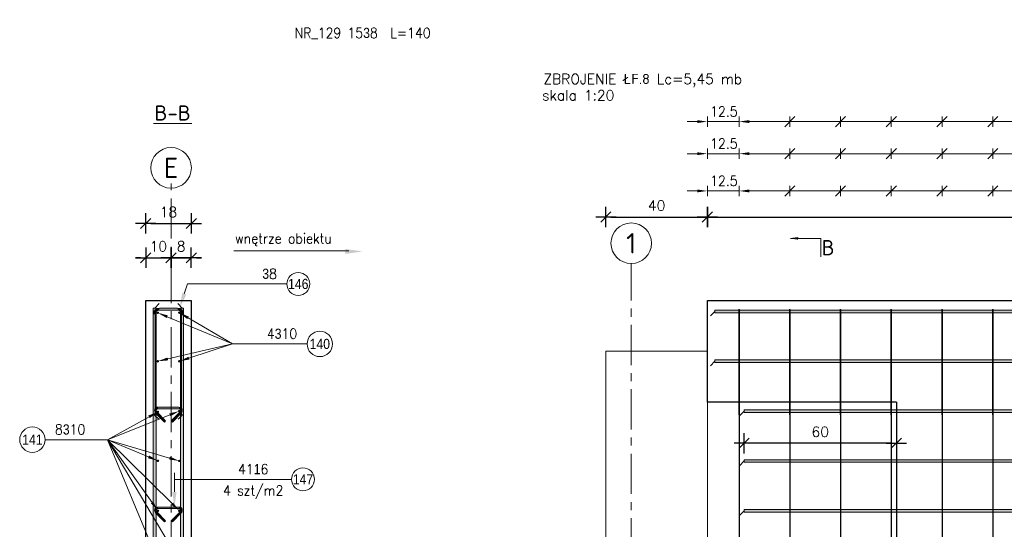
# Model space of a CAD drawing. Extents: x 253237 to 278058, y -131782 to -118389.
# Tile 9 of 23: x 263280 to 267161, y -127670 to -125662. Entities that reach past the tile are written whole.
import ezdxf
from ezdxf.enums import TextEntityAlignment as Align

# ---------------------------------------------------------------- set-up
doc = ezdxf.new("R2010")
doc.units = 0
doc.header["$LTSCALE"] = 5
doc.header["$MEASUREMENT"] = 0
doc.linetypes.add('CENTER', pattern=[50.8, 31.75, -6.35, 6.35, -6.35])
for name, color, linetype, lineweight in [('AutoCAD_Structural_Detailing_deskowanie', 2, 'Continuous', 30), ('AutoCAD_Structural_Detailing_kształt pręta', 7, 'Continuous', 13), ('AutoCAD_Structural_Detailing_opis kształtu pręta', 7, 'Continuous', 13), ('AutoCAD_Structural_Detailing_opis rozkładu', 7, 'Continuous', 13), ('AutoCAD_Structural_Detailing_pręt wyrzucony', 7, 'Continuous', 13), ('AutoCAD_Structural_Detailing_pręty punktowe', 7, 'Continuous', 40), ('AutoCAD_Structural_Detailing_rozkład pręta', 7, 'Continuous', 40), ('AutoCAD_Structural_Detailing_symbole graficzne', 7, 'Continuous', 13), ('PS_DIM', 4, 'Continuous', 13), ('PS_SOLID', 7, 'Continuous', 20)]:
    doc.layers.add(name, color=color, linetype=linetype, lineweight=lineweight)
doc.styles.add('marta_B', font='isocpeur.ttf')
doc.styles.add('r-gil', font='GIL_____.TTF', dxfattribs={"width": 0.9})
doc.styles.add('r-simplex', font='simplex.shx', dxfattribs={"width": 0.9})
doc.styles.add('simplex', font='simplex.shx', dxfattribs={"width": 0.9})
doc.styles.add('styl2M', font='simplex.shx')
doc.styles.add('style1', font='simplex.shx')
doc.dimstyles.new('RBCT DIM 20_M', dxfattribs={"dimtxt": 40, "dimasz": 20, "dimexe": 20, "dimexo": 150, "dimgap": 25, "dimtad": 1, "dimdec": 1, "dimlfac": 0.1, "dimzin": 9, "dimdsep": 46, "dimtxsty": 'styl2M', "dimblk": 'dimznak', "dimcen": 40, "dimse1": 1, "dimse2": 1, "dimclrd": 8, "dimclre": 8, "dimclrt": 4, "dimadec": 0, "dimazin": 0, "dimtfac": 1, "dimtdec": 1, "dimtix": 1, "dimtmove": 2, "dimatfit": 3, "dimldrblk": 'dimznak', "dimfxl": 5, "dimfxlon": 1, "dimarcsym": 0})

# ---------------------------------------------------------------- blocks, each defined once
blk = doc.blocks.new('dimznak')
at = {"color": 0}
for points in [[(0, 2), (0, -2)], [(-2, 0), (2, 0)]]:
    blk.add_lwpolyline(points, dxfattribs=at)
at = {"color": 3}
blk.add_lwpolyline([(1, 1), (-1, -1)], dxfattribs=at)
blk = doc.blocks.new('*D76')
at = {"color": 8, "lineweight": -2, "transparency": 16777216}
for p, q in [((263757, -126599.6), (263737, -126599.6)), ((263777, -126599.6), (263877, -126599.6)), ((263897, -126599.6), (263917, -126599.6))]:
    blk.add_line(p, q, dxfattribs=at)
at = {"layer": 'Defpoints', "color": 0, "transparency": 16777216}
for p in [(263877, -126599.6), (263777, -126768), (263877, -127657.5, -925)]:
    blk.add_point(p, dxfattribs=at)
at = {"color": 8, "lineweight": -2, "transparency": 16777216, "xscale": 20, "yscale": 20, "zscale": 20}
blk.add_blockref('dimznak', (263777, -126599.6), dxfattribs=at)
at = {"color": 8, "lineweight": -2, "transparency": 16777216, "xscale": 20, "yscale": 20, "zscale": 20, "rotation": 180}
blk.add_blockref('dimznak', (263877, -126599.6), dxfattribs=at)
at = {"color": 4, "transparency": 16777216, "insert": (263827, -126554.6), "char_height": 40, "attachment_point": 5, "style": 'styl2M'}
blk.add_mtext('10', dxfattribs=at)
blk = doc.blocks.new('*D77')
at = {"color": 8, "lineweight": -2, "transparency": 16777216}
for p, q in [((263857, -126599.6), (263837, -126599.6)), ((263877, -126599.6), (263956.7, -126599.6)), ((263976.7, -126599.6), (263996.7, -126599.6))]:
    blk.add_line(p, q, dxfattribs=at)
at = {"layer": 'Defpoints', "color": 0, "transparency": 16777216}
for p in [(263956.7, -126599.6), (263956.7, -126768), (263877, -127657.5, -925)]:
    blk.add_point(p, dxfattribs=at)
at = {"color": 8, "lineweight": -2, "transparency": 16777216, "xscale": 20, "yscale": 20, "zscale": 20}
blk.add_blockref('dimznak', (263877, -126599.6), dxfattribs=at)
at = {"color": 8, "lineweight": -2, "transparency": 16777216, "xscale": 20, "yscale": 20, "zscale": 20, "rotation": 180}
blk.add_blockref('dimznak', (263956.7, -126599.6), dxfattribs=at)
at = {"color": 4, "transparency": 16777216, "insert": (263916.8, -126554.6), "char_height": 40, "attachment_point": 5, "style": 'styl2M'}
blk.add_mtext('8', dxfattribs=at)
blk = doc.blocks.new('*D78')
at = {"color": 8, "lineweight": -2, "transparency": 16777216}
blk.add_line((263797, -126464.5), (263936.7, -126464.5), dxfattribs=at)
at = {"layer": 'Defpoints', "color": 0, "transparency": 16777216}
for p in [(263956.7, -126464.5), (263777, -126768), (263956.7, -126768)]:
    blk.add_point(p, dxfattribs=at)
at = {"color": 8, "lineweight": -2, "transparency": 16777216, "xscale": 20, "yscale": 20, "zscale": 20, "rotation": 180}
blk.add_blockref('dimznak', (263777, -126464.5), dxfattribs=at)
at = {"color": 8, "lineweight": -2, "transparency": 16777216, "xscale": 20, "yscale": 20, "zscale": 20}
blk.add_blockref('dimznak', (263956.7, -126464.5), dxfattribs=at)
at = {"color": 4, "transparency": 16777216, "insert": (263866.8, -126419.5), "char_height": 40, "attachment_point": 5, "style": 'styl2M'}
blk.add_mtext('18', dxfattribs=at)
blk = doc.blocks.new('*D84')
at = {"color": 8, "lineweight": -2, "transparency": 16777216}
blk.add_line((266715.7, -127330.3), (266155.7, -127330.3), dxfattribs=at)
at = {"layer": 'Defpoints', "color": 0, "transparency": 16777216}
for p in [(266135.7, -127198.8), (266735.7, -127168.8), (266135.7, -127330.3)]:
    blk.add_point(p, dxfattribs=at)
at = {"color": 8, "lineweight": -2, "transparency": 16777216, "xscale": 20, "yscale": 20, "zscale": 20, "rotation": 180}
blk.add_blockref('dimznak', (266135.7, -127330.3), dxfattribs=at)
at = {"color": 8, "lineweight": -2, "transparency": 16777216, "xscale": 20, "yscale": 20, "zscale": 20}
blk.add_blockref('dimznak', (266735.7, -127330.3), dxfattribs=at)
at = {"color": 4, "transparency": 16777216, "insert": (266435.7, -127285.3), "char_height": 40, "attachment_point": 5, "style": 'styl2M'}
blk.add_mtext('60', dxfattribs=at)
blk = doc.blocks.new('*D85')
at = {"color": 8, "lineweight": -2, "transparency": 16777216}
blk.add_line((265610.7, -126439.1), (265970.7, -126439.1), dxfattribs=at)
at = {"layer": 'Defpoints', "color": 0, "transparency": 16777216}
for p in [(265990.7, -126439.1), (265590.7, -126968), (265990.7, -126968)]:
    blk.add_point(p, dxfattribs=at)
at = {"color": 8, "lineweight": -2, "transparency": 16777216, "xscale": 20, "yscale": 20, "zscale": 20, "rotation": 180}
blk.add_blockref('dimznak', (265590.7, -126439.1), dxfattribs=at)
at = {"color": 8, "lineweight": -2, "transparency": 16777216, "xscale": 20, "yscale": 20, "zscale": 20}
blk.add_blockref('dimznak', (265990.7, -126439.1), dxfattribs=at)
at = {"color": 4, "transparency": 16777216, "insert": (265790.7, -126394.1), "char_height": 40, "attachment_point": 5, "style": 'styl2M'}
blk.add_mtext('40', dxfattribs=at)
blk = doc.blocks.new('*D86')
at = {"color": 8, "lineweight": -2, "transparency": 16777216}
blk.add_line((266010.7, -126439.1), (271420.7, -126439.1), dxfattribs=at)
at = {"layer": 'Defpoints', "color": 0, "transparency": 16777216}
for p in [(271440.7, -126439.1), (271440.7, -126768), (265990.7, -126968)]:
    blk.add_point(p, dxfattribs=at)
at = {"color": 8, "lineweight": -2, "transparency": 16777216, "xscale": 20, "yscale": 20, "zscale": 20, "rotation": 180}
blk.add_blockref('dimznak', (265990.7, -126439.1), dxfattribs=at)
at = {"color": 8, "lineweight": -2, "transparency": 16777216, "xscale": 20, "yscale": 20, "zscale": 20}
blk.add_blockref('dimznak', (271440.7, -126439.1), dxfattribs=at)
at = {"color": 4, "transparency": 16777216, "insert": (268715.7, -126394.1), "char_height": 40, "attachment_point": 5, "style": 'styl2M'}
blk.add_mtext('545', dxfattribs=at)

msp = doc.modelspace()

# ---------------------------------------------------------------- hatches: boundary and pattern name
at = {"layer": 'AutoCAD_Structural_Detailing_kształt pręta'}
h = msp.add_hatch(color=161, dxfattribs=at)
edge = h.paths.add_edge_path(flags=0)
edge.add_line((263830.97, -126798), (263830.97, -126806))
edge.add_arc((263830.97, -126822), 16, 90, 180)
edge.add_line((263814.97, -126822), (263806.97, -126822))
edge.add_arc((263830.97, -126822), 24, 450, 540, ccw=False)
for points in [[(263818.97, -128282), (263806.97, -128282), (263806.97, -126798), (263818.97, -126798)], [(263830.97, -126806), (263830.97, -126798), (263902.67, -126798), (263902.67, -126806)], [(263926.67, -128282), (263914.67, -128282), (263914.67, -126798), (263926.67, -126798)], [(266020.71, -126816), (266020.71, -126806), (271410.71, -126806), (271410.71, -126816)], [(263814.97, -127218), (263806.97, -127218), (263806.97, -126822), (263814.97, -126822)], [(263918.67, -126822), (263926.67, -126822), (263926.67, -127218), (263918.67, -127218)], [(266020.71, -127012.4), (266020.71, -127002.4), (271410.71, -127002.4), (271410.71, -127012.4)], [(263825.7, -127194.39), (263825.7, -127188.39), (263907.96, -127188.41), (263907.95, -127194.41)], [(266135.71, -127208.8), (266135.71, -127198.8), (271410.71, -127198.8), (271410.71, -127208.8)], [(263855.74, -127242.55), (263851.49, -127246.8), (263816.15, -127211.43), (263820.39, -127207.19)], [(263913.25, -127207.21), (263917.5, -127211.46), (263882.13, -127246.8), (263877.89, -127242.56)], [(266135.71, -127405.2), (266135.71, -127395.2), (271410.71, -127395.2), (271410.71, -127405.2)], [(263825.7, -127587.94), (263825.7, -127581.94), (263907.96, -127581.96), (263907.95, -127587.96)], [(266135.71, -127601.6), (266135.71, -127591.6), (271410.71, -127591.6), (271410.71, -127601.6)], [(263855.74, -127636.11), (263851.49, -127640.35), (263816.15, -127604.98), (263820.39, -127600.74)], [(263913.25, -127600.77), (263917.5, -127605.01), (263882.13, -127640.36), (263877.89, -127636.11)]]:
    msp.add_hatch(color=161, dxfattribs=at).paths.add_polyline_path(points, flags=0)
h = msp.add_hatch(color=161, dxfattribs=at)
edge = h.paths.add_edge_path(flags=0)
edge.add_line((263926.67, -126822), (263918.67, -126822))
edge.add_arc((263902.67, -126822), 16, 0, 90)
edge.add_line((263902.67, -126806), (263902.67, -126798))
edge.add_arc((263902.67, -126822), 24, 360, 450, ccw=False)
h = msp.add_hatch(color=161, dxfattribs=at)
edge = h.paths.add_edge_path(flags=0)
edge.add_line((263825.7, -127188.39), (263825.7, -127194.39))
edge.add_arc((263825.7, -127201.89), 7.5, 89.98506, 224.98506)
edge.add_line((263820.39, -127207.19), (263816.15, -127211.43))
edge.add_arc((263825.7, -127201.89), 13.5, 449.98506, 584.98506, ccw=False)
h = msp.add_hatch(color=161, dxfattribs=at)
edge = h.paths.add_edge_path(flags=0)
edge.add_line((263917.5, -127211.46), (263913.25, -127207.21))
edge.add_arc((263907.95, -127201.91), 7.5, -45.01494, 89.98506)
edge.add_line((263907.95, -127194.41), (263907.96, -127188.41))
edge.add_arc((263907.95, -127201.91), 13.5, 314.98506, 449.98506, ccw=False)
h = msp.add_hatch(color=161, dxfattribs=at)
edge = h.paths.add_edge_path(flags=0)
edge.add_line((263825.7, -127581.94), (263825.7, -127587.94))
edge.add_arc((263825.7, -127595.44), 7.5, 89.98506, 224.98506)
edge.add_line((263820.39, -127600.74), (263816.15, -127604.98))
edge.add_arc((263825.7, -127595.44), 13.5, 449.98506, 584.98506, ccw=False)
h = msp.add_hatch(color=161, dxfattribs=at)
edge = h.paths.add_edge_path(flags=0)
edge.add_line((263917.5, -127605.01), (263913.25, -127600.77))
edge.add_arc((263907.95, -127595.46), 7.5, -45.01494, 89.98506)
edge.add_line((263907.95, -127587.96), (263907.96, -127581.96))
edge.add_arc((263907.95, -127595.46), 13.5, 314.98506, 449.98506, ccw=False)
at = {"layer": 'AutoCAD_Structural_Detailing_opis kształtu pręta'}
for points in [[(263910.2, -126799.21), (263937.15, -126744.93), (263920.91, -126739.56)], [(263890.25, -127581.96), (263898.82, -127521.96), (263881.71, -127521.95)]]:
    msp.add_hatch(color=8, dxfattribs=at).paths.add_polyline_path(points, flags=0)
at = {"layer": 'AutoCAD_Structural_Detailing_opis rozkładu'}
for points in [[(265990.71, -126063.18), (265950.71, -126057.48), (265950.71, -126068.89)], [(266115.71, -126063.18), (266155.71, -126068.89), (266155.71, -126057.48)], [(265990.71, -126189.57), (265950.71, -126183.87), (265950.71, -126195.28)], [(266115.71, -126189.57), (266155.71, -126195.28), (266155.71, -126183.87)], [(265990.71, -126336.39), (265950.71, -126330.69), (265950.71, -126342.09)], [(266115.71, -126336.39), (266155.71, -126342.09), (266155.71, -126330.69)], [(263824.92, -126816.5), (263859.65, -126837.15), (263864.04, -126826.62)], [(263909.42, -126816.11), (263941.04, -126841.26), (263946.81, -126831.42)], [(263824.92, -127007.4), (263865.18, -127003.94), (263862.61, -126992.83)], [(263909.42, -127007.4), (263949.23, -127000.48), (263945.71, -126989.64)], [(263909.39, -127203.8), (263870.13, -127213.33), (263874.35, -127223.92)], [(263825.24, -127207.04), (263787.47, -127221.39), (263792.98, -127231.37)], [(263825.24, -127399.66), (263790.57, -127378.91), (263786.15, -127389.42)], [(263909.39, -127400.2), (263872.66, -127383.36), (263869.42, -127394.29)], [(263825.24, -127596.6), (263806.8, -127560.65), (263797.49, -127567.23)], [(263909.39, -127596.6), (263885.02, -127564.37), (263876.98, -127572.47)]]:
    msp.add_hatch(color=8, dxfattribs=at).paths.add_polyline_path(points, flags=0)
at = {"layer": 'AutoCAD_Structural_Detailing_pręty punktowe'}
h = msp.add_hatch(color=1, dxfattribs=at)
edge = h.paths.add_edge_path(flags=0)
edge.add_arc((263824.92, -126816.5), 5, 0, 360)
h = msp.add_hatch(color=1, dxfattribs=at)
edge = h.paths.add_edge_path(flags=0)
edge.add_arc((263909.42, -126816.11), 5, 0, 360)
h = msp.add_hatch(color=1, dxfattribs=at)
edge = h.paths.add_edge_path(flags=0)
edge.add_arc((263824.92, -127007.4), 5, 0, 360)
h = msp.add_hatch(color=1, dxfattribs=at)
edge = h.paths.add_edge_path(flags=0)
edge.add_arc((263909.42, -127007.4), 5, 0, 360)
h = msp.add_hatch(color=1, dxfattribs=at)
edge = h.paths.add_edge_path(flags=0)
edge.add_arc((263825.24, -127207.04), 5, 0, 360)
h = msp.add_hatch(color=1, dxfattribs=at)
edge = h.paths.add_edge_path(flags=0)
edge.add_arc((263909.39, -127203.8), 5, 0, 360)
h = msp.add_hatch(color=1, dxfattribs=at)
edge = h.paths.add_edge_path(flags=0)
edge.add_arc((263825.24, -127399.66), 5, 0, 360)
h = msp.add_hatch(color=1, dxfattribs=at)
edge = h.paths.add_edge_path(flags=0)
edge.add_arc((263909.39, -127400.2), 5, 0, 360)
h = msp.add_hatch(color=1, dxfattribs=at)
edge = h.paths.add_edge_path(flags=0)
edge.add_arc((263825.24, -127596.6), 5, 0, 360)
h = msp.add_hatch(color=1, dxfattribs=at)
edge = h.paths.add_edge_path(flags=0)
edge.add_arc((263909.39, -127596.6), 5, 0, 360)
at = {"layer": 'AutoCAD_Structural_Detailing_symbole graficzne', "linetype": 'Continuous', "lineweight": 0}
msp.add_hatch(color=7, dxfattribs=at).paths.add_polyline_path([(266317.77, -126523.92), (266347.77, -126523.92), (266347.77, -126528.19)], flags=0)
at = {"layer": 'PS_DIM'}
msp.add_hatch(color=2, dxfattribs=at).paths.add_polyline_path([(264631.8, -126574.81), (264563.22, -126584.58), (264563.22, -126565.04)], flags=0)

# ---------------------------------------------------------------- linework, layer by layer
at = {"layer": 'AutoCAD_Structural_Detailing_deskowanie'}
for p, q in [((263776.97, -126768), (263956.67, -126768)), ((263776.97, -127868), (263776.97, -126768)), ((263956.67, -126768), (263956.67, -127868)), ((265990.71, -127168), (265990.71, -126768)), ((265990.71, -126768), (271440.71, -126768)), ((266735.71, -127168), (265990.71, -127168)), ((266735.71, -127168), (266735.71, -127868))]:
    msp.add_line(p, q, dxfattribs=at)
at = {"layer": 'AutoCAD_Structural_Detailing_kształt pręta', "color": 161}
for p, q in [((263806.97, -128282), (263806.97, -126798)), ((263806.97, -126798), (263818.97, -126798)), ((263818.97, -128282), (263818.97, -126798)), ((263830.97, -126798), (263902.67, -126798)), ((263830.97, -126806), (263902.67, -126806)), ((263914.67, -128282), (263914.67, -126798)), ((263914.67, -126798), (263926.67, -126798)), ((263926.67, -128282), (263926.67, -126798)), ((266020.71, -126806), (271410.71, -126806)), ((266020.71, -126806), (266020.71, -126816)), ((266020.71, -126816), (271410.71, -126816)), ((263806.97, -127218), (263806.97, -126822)), ((263814.97, -127218), (263814.97, -126822)), ((263918.67, -126822), (263918.67, -127218)), ((263926.67, -126822), (263926.67, -127218)), ((266020.71, -127002.4), (271410.71, -127002.4)), ((266020.71, -127002.4), (266020.71, -127012.4)), ((266020.71, -127012.4), (271410.71, -127012.4)), ((263825.7, -127188.39), (263907.96, -127188.41)), ((263825.7, -127194.39), (263907.95, -127194.41)), ((266135.71, -127198.8), (271410.71, -127198.8)), ((266135.71, -127198.8), (266135.71, -127208.8)), ((263806.97, -127218), (263814.97, -127218)), ((263851.49, -127246.8), (263816.15, -127211.43)), ((263855.74, -127242.55), (263820.39, -127207.19)), ((263851.49, -127246.8), (263855.74, -127242.55)), ((263913.25, -127207.21), (263877.89, -127242.56)), ((263882.13, -127246.8), (263877.89, -127242.56)), ((263917.5, -127211.46), (263882.13, -127246.8)), ((263926.67, -127218), (263918.67, -127218)), ((266135.71, -127208.8), (271410.71, -127208.8)), ((266135.71, -127395.2), (271410.71, -127395.2)), ((266135.71, -127395.2), (266135.71, -127405.2)), ((266135.71, -127405.2), (271410.71, -127405.2)), ((263825.7, -127581.94), (263907.96, -127581.96)), ((263825.7, -127587.94), (263907.95, -127587.96)), ((266135.71, -127591.6), (271410.71, -127591.6)), ((266135.71, -127591.6), (266135.71, -127601.6)), ((263851.49, -127640.35), (263816.15, -127604.98)), ((263855.74, -127636.11), (263820.39, -127600.74)), ((263913.25, -127600.77), (263877.89, -127636.11)), ((263917.5, -127605.01), (263882.13, -127640.36)), ((266135.71, -127601.6), (271410.71, -127601.6)), ((263851.49, -127640.35), (263855.74, -127636.11)), ((263882.13, -127640.36), (263877.89, -127636.11))]:
    msp.add_line(p, q, dxfattribs=at)
at = {"layer": 'AutoCAD_Structural_Detailing_kształt pręta', "color": 1, "lineweight": 0}
for p, q in [((263812.97, -126798), (263830.47, -126780.5)), ((263920.67, -126798), (263903.17, -126780.5)), ((266020.71, -126811), (266003.21, -126828.5)), ((266020.71, -127007.4), (266003.21, -127024.9)), ((266135.71, -127203.8), (266118.21, -127221.3)), ((263810.97, -127218), (263828.47, -127235.5)), ((263922.67, -127218), (263905.17, -127235.5)), ((266135.71, -127400.2), (266118.21, -127417.7)), ((266135.71, -127596.6), (266118.21, -127614.1))]:
    msp.add_line(p, q, dxfattribs=at)
at = {"layer": 'AutoCAD_Structural_Detailing_kształt pręta', "color": 161}
for centre, radius, start, end in [((263830.97, -126822), 24, 90, 180), ((263830.97, -126822), 16, 90, 180), ((263902.67, -126822), 24, 360, 90), ((263902.67, -126822), 16, 0, 90), ((263825.7, -127201.89), 13.5, 89.98506, 224.98506), ((263825.7, -127201.89), 7.5, 89.98506, 224.98506), ((263907.95, -127201.91), 7.5, 314.98506, 89.98506), ((263907.95, -127201.91), 13.5, 314.98506, 89.98506), ((263825.7, -127595.44), 13.5, 89.98506, 224.98506), ((263825.7, -127595.44), 7.5, 89.98506, 224.98506), ((263907.95, -127595.46), 7.5, 314.98506, 89.98506), ((263907.95, -127595.46), 13.5, 314.98506, 89.98506)]:
    msp.add_arc(centre, radius, start, end, dxfattribs=at)
at = {"layer": 'AutoCAD_Structural_Detailing_opis kształtu pręta', "color": 8}
for p, q in [((263942, -126702.99), (263929.03, -126742.24)), ((263942, -126702.99), (264333.39, -126702.99)), ((263890.28, -127447.3), (263890.26, -127521.96)), ((263890.28, -127447.3), (263890.28, -127472.71)), ((263890.28, -127472.71), (264351.85, -127472.71))]:
    msp.add_line(p, q, dxfattribs=at)
at = {"layer": 'AutoCAD_Structural_Detailing_opis kształtu pręta', "color": 8, "lineweight": 18}
for centre in [(264378.39, -126702.99), (264396.85, -127472.71)]:
    msp.add_circle(centre, 45, dxfattribs=at)
at = {"layer": 'AutoCAD_Structural_Detailing_opis rozkładu', "color": 8}
for p, q in [((265910.71, -126063.18), (265950.71, -126063.18)), ((265990.71, -126083.18), (265990.71, -126043.18)), ((266115.71, -126063.18), (265990.71, -126063.18)), ((266115.71, -126043.18), (266115.71, -126083.18)), ((266315.71, -126063.18), (266155.71, -126063.18)), ((266315.71, -126043.18), (266315.71, -126083.18)), ((266515.71, -126063.18), (266315.71, -126063.18)), ((266515.71, -126043.18), (266515.71, -126083.18)), ((266715.71, -126063.18), (266515.71, -126063.18)), ((266715.71, -126043.18), (266715.71, -126083.18)), ((266915.71, -126063.18), (266715.71, -126063.18)), ((266915.71, -126043.18), (266915.71, -126083.18)), ((267115.71, -126063.18), (266915.71, -126063.18)), ((267115.71, -126043.18), (267115.71, -126083.18)), ((267315.71, -126063.18), (267115.71, -126063.18)), ((265910.71, -126189.57), (265950.71, -126189.57)), ((265990.71, -126209.57), (265990.71, -126169.57)), ((266115.71, -126189.57), (265990.71, -126189.57)), ((266115.71, -126169.57), (266115.71, -126209.57)), ((266315.71, -126189.57), (266155.71, -126189.57)), ((266315.71, -126169.57), (266315.71, -126209.57)), ((266515.71, -126189.57), (266315.71, -126189.57)), ((266515.71, -126169.57), (266515.71, -126209.57)), ((266715.71, -126189.57), (266515.71, -126189.57)), ((266715.71, -126169.57), (266715.71, -126209.57)), ((266915.71, -126189.57), (266715.71, -126189.57)), ((266915.71, -126169.57), (266915.71, -126209.57)), ((267115.71, -126189.57), (266915.71, -126189.57)), ((267115.71, -126169.57), (267115.71, -126209.57)), ((267315.71, -126189.57), (267115.71, -126189.57)), ((265910.71, -126336.39), (265950.71, -126336.39)), ((265990.71, -126356.39), (265990.71, -126316.39)), ((266115.71, -126336.39), (265990.71, -126336.39)), ((266115.71, -126316.39), (266115.71, -126356.39)), ((266315.71, -126336.39), (266155.71, -126336.39)), ((266315.71, -126316.39), (266315.71, -126356.39)), ((266515.71, -126336.39), (266315.71, -126336.39)), ((266515.71, -126316.39), (266515.71, -126356.39)), ((266715.71, -126336.39), (266515.71, -126336.39)), ((266715.71, -126316.39), (266715.71, -126356.39)), ((266915.71, -126336.39), (266715.71, -126336.39)), ((266915.71, -126316.39), (266915.71, -126356.39)), ((267115.71, -126336.39), (266915.71, -126336.39)), ((267115.71, -126316.39), (267115.71, -126356.39)), ((267315.71, -126336.39), (267115.71, -126336.39)), ((264119.5, -126939.27), (263861.84, -126831.89)), ((264119.5, -126939.27), (263943.92, -126836.34)), ((264119.5, -126939.27), (263863.89, -126998.39)), ((264119.5, -126939.27), (263947.47, -126995.06)), ((264119.5, -126939.27), (264413.29, -126939.27)), ((263627.16, -127316.46), (263872.24, -127218.63)), ((263627.16, -127316.46), (263790.23, -127226.38)), ((263627.16, -127316.46), (263380.44, -127316.46)), ((263627.16, -127316.46), (263788.36, -127384.17)), ((263627.16, -127316.46), (263802.15, -127563.94)), ((263627.16, -127316.46), (263809.89, -127756.06)), ((263627.16, -127316.46), (263889.01, -127758.58)), ((263627.16, -127316.46), (263881, -127568.42)), ((263627.16, -127316.46), (263871.04, -127388.82))]:
    msp.add_line(p, q, dxfattribs=at)
at = {"layer": 'AutoCAD_Structural_Detailing_opis rozkładu', "color": 8, "lineweight": -2}
for p, q in [((266335.71, -126043.18), (266295.71, -126083.18)), ((266535.71, -126043.18), (266495.71, -126083.18)), ((266735.71, -126043.18), (266695.71, -126083.18)), ((266935.71, -126043.18), (266895.71, -126083.18)), ((267135.71, -126043.18), (267095.71, -126083.18)), ((266335.71, -126169.57), (266295.71, -126209.57)), ((266535.71, -126169.57), (266495.71, -126209.57)), ((266735.71, -126169.57), (266695.71, -126209.57)), ((266935.71, -126169.57), (266895.71, -126209.57)), ((267135.71, -126169.57), (267095.71, -126209.57)), ((266335.71, -126316.39), (266295.71, -126356.39)), ((266535.71, -126316.39), (266495.71, -126356.39)), ((266735.71, -126316.39), (266695.71, -126356.39)), ((266935.71, -126316.39), (266895.71, -126356.39)), ((267135.71, -126316.39), (267095.71, -126356.39))]:
    msp.add_line(p, q, dxfattribs=at)
at = {"layer": 'AutoCAD_Structural_Detailing_opis rozkładu', "color": 8, "lineweight": 18}
for centre in [(264463.29, -126939.27), (263330.44, -127316.46)]:
    msp.add_circle(centre, 50, dxfattribs=at)
at = {"layer": 'AutoCAD_Structural_Detailing_rozkład pręta', "color": 31, "linetype": 'ByBlock', "lineweight": 25}
for p, q in [((266115.71, -126822), (266115.71, -126802)), ((266115.71, -126822), (266115.71, -126802)), ((266115.71, -126804), (266115.71, -126834)), ((266115.71, -126804), (266115.71, -126834)), ((266315.71, -126822), (266315.71, -126802)), ((266315.71, -126822), (266315.71, -126802)), ((266315.71, -126804), (266315.71, -126834)), ((266315.71, -126804), (266315.71, -126834)), ((266515.71, -126822), (266515.71, -126802)), ((266515.71, -126822), (266515.71, -126802)), ((266515.71, -126804), (266515.71, -126834)), ((266515.71, -126804), (266515.71, -126834)), ((266715.71, -126822), (266715.71, -126802)), ((266715.71, -126822), (266715.71, -126802)), ((266715.71, -126804), (266715.71, -126834)), ((266715.71, -126804), (266715.71, -126834)), ((266915.71, -126822), (266915.71, -126802)), ((266915.71, -126822), (266915.71, -126802)), ((266915.71, -126804), (266915.71, -126834)), ((266915.71, -126804), (266915.71, -126834)), ((267115.71, -126822), (267115.71, -126802)), ((267115.71, -126822), (267115.71, -126802)), ((267115.71, -126804), (267115.71, -126834)), ((267115.71, -126804), (267115.71, -126834)), ((266115.71, -127218), (266115.71, -126822)), ((266115.71, -126822), (266115.71, -127218)), ((266115.71, -126834), (266115.71, -128338)), ((266115.71, -126834), (266115.71, -128338)), ((266315.71, -127218), (266315.71, -126822)), ((266315.71, -126822), (266315.71, -127218)), ((266315.71, -126834), (266315.71, -128338)), ((266315.71, -126834), (266315.71, -128338)), ((266515.71, -127218), (266515.71, -126822)), ((266515.71, -126822), (266515.71, -127218)), ((266515.71, -126834), (266515.71, -128338)), ((266515.71, -126834), (266515.71, -128338)), ((266715.71, -127218), (266715.71, -126822)), ((266715.71, -126822), (266715.71, -127218)), ((266715.71, -126834), (266715.71, -128338)), ((266715.71, -126834), (266715.71, -128338)), ((266915.71, -127218), (266915.71, -126822)), ((266915.71, -126822), (266915.71, -127218)), ((266915.71, -126834), (266915.71, -128378)), ((266915.71, -126834), (266915.71, -128378)), ((267115.71, -127218), (267115.71, -126822)), ((267115.71, -126822), (267115.71, -127218)), ((267115.71, -126834), (267115.71, -128418)), ((267115.71, -126834), (267115.71, -128418))]:
    msp.add_line(p, q, dxfattribs=at)
at = {"layer": 'AutoCAD_Structural_Detailing_symbole graficzne', "color": 0, "lineweight": 0}
msp.add_line((263808.25, -126071.11), (263958.25, -126071.11), dxfattribs=at)
at = {"layer": 'AutoCAD_Structural_Detailing_symbole graficzne', "color": 5, "linetype": 'CENTER'}
for p, q in [((263876.97, -128556.31), (263876.97, -126307.28, -1850)), ((265690.71, -128546.45), (265690.71, -126622.57))]:
    msp.add_line(p, q, dxfattribs=at)
at = {"layer": 'AutoCAD_Structural_Detailing_symbole graficzne', "color": 7, "linetype": 'Continuous', "lineweight": 0}
for p, q in [((266317.77, -126523.92), (266347.77, -126519.64)), ((266317.77, -126523.92), (266437.77, -126523.92)), ((266347.77, -126523.92), (266347.77, -126519.64)), ((266437.77, -126523.92), (266437.77, -126595.92))]:
    msp.add_line(p, q, dxfattribs=at)
at = {"layer": 'AutoCAD_Structural_Detailing_symbole graficzne', "color": 1, "linetype": 'Continuous', "lineweight": 18}
for centre in [(263876.97, -126245.5, -1900.82), (265690.71, -126542.57)]:
    msp.add_circle(centre, 80, dxfattribs=at)
at = {"layer": 'PS_DIM', "color": 2}
msp.add_line((264577.64, -126572.52), (264124.03, -126572.52), dxfattribs=at)
at = {"layer": 'PS_SOLID', "color": 9, "linetype": 'Continuous', "lineweight": 15}
for p, q in [((265590.71, -127868), (265590.71, -126968)), ((265590.71, -126968), (265990.71, -126968)), ((266735.71, -127168), (265990.71, -127168)), ((265990.71, -127168), (265990.71, -127868)), ((266735.71, -128368), (266735.71, -127168))]:
    msp.add_line(p, q, dxfattribs=at)

# ---------------------------------------------------------------- texts
at = {"layer": 'AutoCAD_Structural_Detailing_opis kształtu pręta', "color": 3, "char_height": 40, "attachment_point": 5, "rotation": 360}
for s, insert, style in [('\\Fdiam;3\\Fsimplex.shx;8  ', (264265.39, -126662.99), 'r-simplex'), ('146', (264378.39, -126702.99), 'r-gil')]:
    msp.add_mtext(s, dxfattribs=dict(at, insert=insert, style=style))
at = {"layer": 'AutoCAD_Structural_Detailing_opis kształtu pręta', "color": 3, "char_height": 40, "attachment_point": 5}
for s, insert, style in [('41\\Fdiam;1\\Fsimplex.shx;6  ', (264200.7, -127432.71), 'r-simplex'), ('147', (264396.85, -127472.71), 'r-gil'), ('4 szt/m2', (264200.7, -127523.19), 'r-simplex')]:
    msp.add_mtext(s, dxfattribs=dict(at, insert=insert, style=style))
at = {"layer": 'AutoCAD_Structural_Detailing_opis rozkładu', "color": 3, "char_height": 40}
for s, insert, attachment_point, style in [('12.5', (266001.78, -126043.18), 7, 'r-simplex'), ('12.5', (266001.78, -126169.57), 7, 'r-simplex'), ('12.5', (266001.78, -126316.39), 7, 'r-simplex'), ('4\\Fdiam;3\\Fsimplex.shx;10 ', (264314.43, -126899.27), 5, 'r-simplex'), ('140', (264463.29, -126939.27), 5, 'r-gil'), ('8\\Fdiam;3\\Fsimplex.shx;10 ', (263479.3, -127276.46), 5, 'r-simplex'), ('141', (263330.44, -127316.46), 5, 'r-gil')]:
    msp.add_mtext(s, dxfattribs=dict(at, insert=insert, attachment_point=attachment_point, style=style))
at = {"layer": 'AutoCAD_Structural_Detailing_pręt wyrzucony', "color": 3, "insert": (264632.12, -125715.74), "char_height": 40, "attachment_point": 5, "style": 'r-simplex'}
msp.add_mtext('NR_129 15\\Fdiam;3\\Fsimplex.shx;8  L=140', dxfattribs=at)
at = {"layer": 'AutoCAD_Structural_Detailing_symbole graficzne', "color": 2, "style": 'style1'}
for s, p in [('ZBROJENIE ŁF.8 Lc=5,45 mb', (265344.5, -125927.2)), ('skala 1:20', (265339.5, -125991.76))]:
    msp.add_text(s, height=40, dxfattribs=at).set_placement(p, align=Align.BOTTOM_LEFT)
at = {"layer": 'AutoCAD_Structural_Detailing_symbole graficzne', "color": 2, "attachment_point": 5, "style": 'marta_B'}
for s, insert, char_height in [('B-B', (263883.25, -126029.11), 60), ('E', (263876.97, -126245.5, -1900.82), 80), ('1', (265690.71, -126542.57), 80), ('B', (266466.57, -126559.92), 60)]:
    msp.add_mtext(s, dxfattribs=dict(at, insert=insert, char_height=char_height))
at = {"layer": 'PS_DIM', "color": 2, "insert": (264129.56, -126503.55), "char_height": 40, "attachment_point": 1, "style": 'simplex'}
msp.add_mtext_dynamic_manual_height_columns('wnętrze obiektu', width=2506.3701, gutter_width=17.5, heights=[0], dxfattribs=at)

# ---------------------------------------------------------------- dimensions: what is measured, and where the dimension line sits
for base, p1, p2, picture, middle in [((265990.71, -126439.14), (265590.71, -126968), (265990.71, -126968), '*D85', (265790.71, -126394.14)), ((271440.71, -126439.14), (265990.71, -126968), (271440.71, -126768), '*D86', (268715.71, -126394.14)), ((263956.67, -126464.54), (263776.97, -126768), (263956.67, -126768), '*D78', (263866.82, -126419.54)), ((263876.97, -126599.6), (263776.97, -126768), (263876.97, -127657.5, -925), '*D76', (263826.97, -126554.6)), ((263956.67, -126599.6), (263876.97, -127657.5, -925), (263956.67, -126768), '*D77', (263916.82, -126554.6)), ((266135.71, -127330.34), (266735.71, -127168.8), (266135.71, -127198.8), '*D84', (266435.71, -127285.34))]:
    dim = msp.add_linear_dim(base=base, p1=p1, p2=p2, dimstyle='RBCT DIM 20_M')
    dim.commit()
    dim.dimension.update_dxf_attribs({"geometry": picture, "text_midpoint": middle})

doc.saveas('drawing.dxf')
